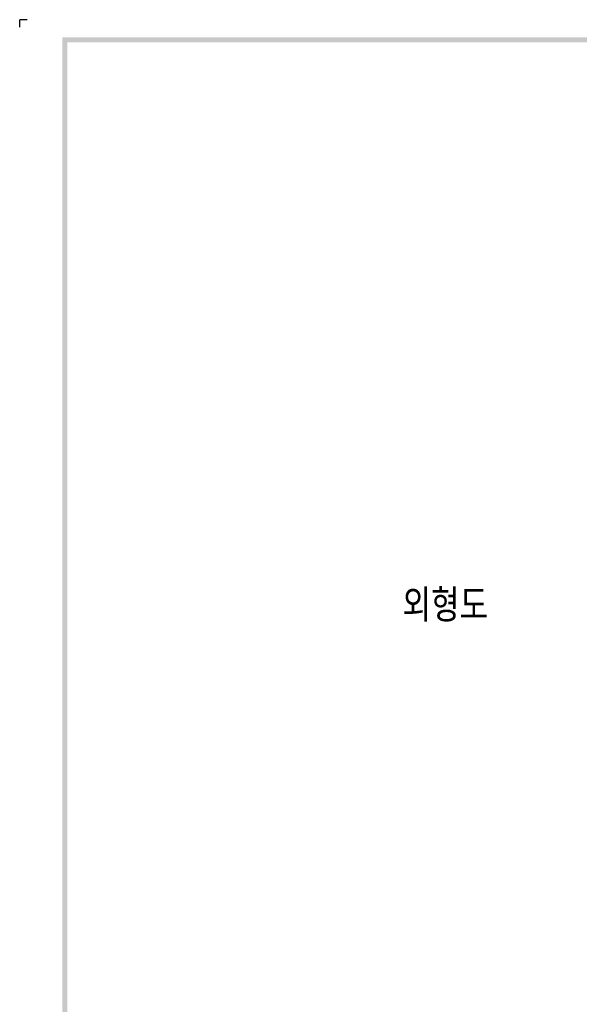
# Model space of a CAD drawing. Extents: x -408 to 2710, y -907 to 1735.
# Tile 3 of 16: x -408 to -151, y 1283 to 1735. Entities that reach past the tile are written whole.
import ezdxf

# ---------------------------------------------------------------- set-up
doc = ezdxf.new("R2010")
doc.units = 0
doc.header["$LTSCALE"] = 3
doc.header["$MEASUREMENT"] = 0
doc.layers.add('di', color=3, linetype='CONTINUOUS')
doc.layers.add('dwg', color=7, linetype='CONTINUOUS')
doc.styles.get("Standard").update_dxf_attribs({"font": 'romans.shx', "height": 4, "bigfont": 'ghs.shx'})

msp = doc.modelspace()

# ---------------------------------------------------------------- linework, layer by layer
at = {"layer": 'di'}
for p in [(-404.351, 1735.126), (-407.801, 1731.676)]:
    msp.add_line(p, (-407.801, 1735.126), dxfattribs=at)
at = {"layer": 'dwg'}
for points in [[(-388.251, 1727.076), (-385.951, 1724.776), (1488.549, 1727.076), (1486.249, 1724.776)], [(-388.251, 406.876), (-385.951, 408.026), (-388.251, 1727.076), (-385.951, 1724.776)]]:
    msp.add_trace(points, dxfattribs=at)

# ---------------------------------------------------------------- texts
at = {"layer": 'di', "insert": (-232.199, 1473.9), "char_height": 15, "width": 74.93994, "attachment_point": 1}
msp.add_mtext('{\\Fromans,hgs|c129;외형도}', dxfattribs=at)

doc.saveas('drawing.dxf')
